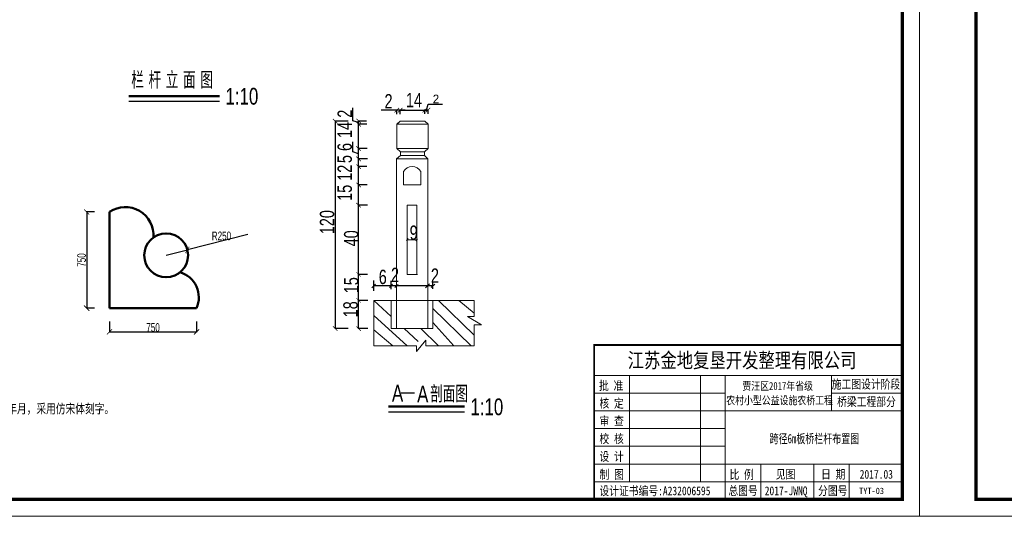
# Model space of a CAD drawing. Header units: inches. Extents: x 458935 to 468251, y 259207 to 260536.
# Tile 7 of 16: x 462458 to 463485, y 259207 to 259725. Entities that reach past the tile are written whole.
import ezdxf

# ---------------------------------------------------------------- set-up
doc = ezdxf.new("R2010")
doc.units = ezdxf.units.IN
doc.header["$MEASUREMENT"] = 0
doc.layers.get('0').update_dxf_attribs({"lineweight": 15})
for name, color, linetype in [('1', 7, 'Continuous'), ('LOCKUP', 7, 'Continuous'), ('PUB_TEXT', 7, 'Continuous')]:
    doc.layers.add(name, color=color, linetype=linetype)
for name, color, linetype, lineweight in [('BM1', 7, 'Continuous', 15), ('文字', 7, 'Continuous', 20), ('细实线', 4, 'Continuous', 25)]:
    doc.layers.add(name, color=color, linetype=linetype, lineweight=lineweight)
doc.styles.add('HZTXT', font='hztxt_e.shx', dxfattribs={"width": 0.75, "bigfont": 'hztxt.shx'})
doc.styles.get("Standard").update_dxf_attribs({"font": 'hztxt_e.shx', "width": 0.7, "bigfont": 'hztxt.shx'})
doc.styles.add('图框', font='SIMFANG.TTF', dxfattribs={"width": 0.8, "height": 4})
doc.styles.add('样式 1', font='hztxt_e.shx', dxfattribs={"bigfont": 'hztxt.shx'})

# ---------------------------------------------------------------- blocks, each defined once
blk = doc.blocks.new('123123')
at = {"layer": 'BM1', "linetype": 'Continuous'}
for p, q in [((-4242.8, 3000.3), (-4242.8, 0)), ((-4242.8, 3000.3), (-4242.8, 0)), ((-4242.8, 3000.3), (-4242.8, 0)), ((0, 3000.3), (0, 0)), ((-4242.8, 0), (0, 0))]:
    blk.add_line(p, q, dxfattribs=at)
at = {"layer": 'BM1', "color": 0, "linetype": 'Continuous'}
for p, q in [((0, 2970), (0, 0)), ((0, 2970), (0, 0)), ((0, 2970), (0, 0)), ((0, 2970), (0, 0)), ((0, 2970), (0, 0)), ((-964.6, 508.1), (-50, 508.1)), ((-964.6, 508.1), (-964.6, 50)), ((-964.6, 50), (-964.6, 508.1)), ((-964.6, 418), (-50, 418)), ((-859.5, 102.6), (-859.5, 418)), ((-649.2, 418), (-649.2, 102.6)), ((-575.7, 418), (-575.7, 50)), ((-260.3, 312.8), (-260.3, 418)), ((-964.6, 365.4), (-575.7, 365.4)), ((-260.3, 365.4), (-50, 365.4)), ((-964.6, 312.8), (-50, 312.8)), ((-964.6, 260.3), (-575.7, 260.3)), ((-964.6, 207.7), (-575.7, 207.7)), ((-964.6, 155.1), (-50, 155.1)), ((-470.5, 155.1), (-470.5, 50)), ((-312.8, 155.1), (-312.8, 50)), ((-207.7, 155.1), (-207.7, 102.6)), ((-207.7, 50), (-207.7, 155.1)), ((-964.6, 102.6), (-50, 102.6))]:
    blk.add_line(p, q, dxfattribs=at)
at = {"layer": 'BM1', "color": 0, "linetype": 'Continuous', "const_width": 10}
blk.add_lwpolyline([(-4075, 50), (-4075, 2920), (-50, 2920), (-50, 50)], close=True, dxfattribs=at)
at = {"layer": 'BM1', "color": 0, "linetype": 'Continuous', "const_width": 5.26}
blk.add_lwpolyline([(-50, 508.1), (-964.6, 508.1), (-964.6, 50)], dxfattribs=at)
at = {"layer": '1', "color": 7, "linetype": 'Continuous', "style": '图框', "width": 0.8}
for s, height, p in [('江苏金地复垦开发整理有限公司 ', 44.412, (-864.8, 440.6)), ('批 准', 25.91, (-949.9, 374.3)), ('贾汪区2017年省级', 23.55, (-524.9, 374.6)), ('核 定', 25.91, (-948.6, 322)), ('农村小型公益设施农桥工程', 23.552, (-572.7, 332)), ('审 查', 25.91, (-948.6, 269.4)), ('校 核', 25.91, (-948.6, 216.9)), ('设 计', 25.91, (-948.6, 164.3)), ('制 图', 25.91, (-948.3, 111)), ('比 例', 25.91, (-562.8, 110.7)), ('见图', 25.91, (-425.5, 111.6)), ('日 期', 25.91, (-291.5, 111.6)), ('2017.03', 25.91, (-176.9, 111.6)), ('设计证书编号:A232006595 ', 25.907, (-948.6, 62.5)), ('总图号', 25.91, (-566.2, 62.7)), ('2017-JWNQ', 25.91, (-458.5, 62.7)), ('分图号', 25.91, (-300.2, 62.7))]:
    blk.add_text(s, height=height, dxfattribs=at).set_placement(p)
at = {"layer": '1', "color": 7, "linetype": 'Continuous', "char_height": 25.91, "width": 215.182, "attachment_point": 5, "style": '图框'}
for s, insert in [('施工图设计阶段', (-158.3, 390.1)), ('桥梁工程部分', (-156.7, 338.1))]:
    blk.add_mtext(s, dxfattribs=dict(at, insert=insert))
blk = doc.blocks.new('k')
at = {"layer": 'LOCKUP', "xscale": 0.9939999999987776, "yscale": 0.9940000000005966, "zscale": 0.9939999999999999}
blk.add_blockref('123123', (4217.4, 0), dxfattribs=at)
blk = doc.blocks.new('_ArchTick')
at = {"color": 0, "linetype": 'ByBlock', "const_width": 0.15}
blk.add_lwpolyline([(-0.5, -0.5), (0.5, 0.5)], dxfattribs=at)

msp = doc.modelspace()

# ---------------------------------------------------------------- linework, layer by layer
at = {"lineweight": 50}
for p, q in [((462572.137, 259645.503), (462666.575, 259645.503)), ((462552.027, 259524.709), (462552.027, 259424.408)), ((462552.027, 259424.408), (462642.728, 259424.408)), ((462842.856, 259321.759), (462921.843, 259321.759))]:
    msp.add_line(p, q, dxfattribs=at)
at = {"lineweight": -3}
for p, q in [((462572.137, 259640.07), (462666.575, 259640.07)), ((462805.566, 259619.594), (462805.566, 259633.334)), ((462882.33, 259630.891), (462884.146, 259636.946)), ((462884.146, 259636.946), (462899.094, 259636.946)), ((462860.298, 259630.891), (462835.166, 259630.891)), ((462851.491, 259626.66), (462851.491, 259631.343)), ((462854.925, 259630.891), (462851.491, 259630.891)), ((462854.925, 259626.66), (462854.925, 259631.343)), ((462854.925, 259626.66), (462854.925, 259631.343)), ((462854.925, 259630.891), (462880.679, 259630.891)), ((462880.679, 259626.886), (462880.679, 259631.343)), ((462880.679, 259626.886), (462880.679, 259631.343)), ((462880.679, 259630.891), (462883.981, 259630.891)), ((462883.981, 259627.112), (462883.981, 259631.343)), ((462800.874, 259619.46), (462786.715, 259619.46)), ((462787.166, 259619.46), (462787.166, 259403.104)), ((462811.62, 259617.778), (462805.566, 259619.594)), ((462819.92, 259619.46), (462811.169, 259619.46)), ((462820.145, 259616.095), (462811.169, 259616.095)), ((462820.145, 259616.095), (462811.169, 259616.095)), ((462811.62, 259616.095), (462811.62, 259619.46)), ((462811.62, 259590.801), (462811.62, 259616.095)), ((462805.566, 259587.222), (462805.566, 259597.665)), ((462811.62, 259585.406), (462805.566, 259587.222)), ((462820.499, 259590.801), (462811.169, 259590.801)), ((462820.499, 259590.801), (462811.169, 259590.801)), ((462811.62, 259580.01), (462811.62, 259590.801)), ((462820.725, 259580.01), (462811.169, 259580.01)), ((462820.725, 259580.01), (462811.169, 259580.01)), ((462819.916, 259571.965), (462811.169, 259571.965)), ((462820.141, 259571.965), (462811.169, 259571.965)), ((462811.62, 259571.965), (462811.62, 259580.01)), ((462811.62, 259552.853), (462811.62, 259571.965)), ((462820.593, 259552.853), (462811.169, 259552.853)), ((462820.593, 259552.853), (462811.169, 259552.853)), ((462811.62, 259531.722), (462811.62, 259552.853)), ((462820.818, 259531.722), (462811.169, 259531.722)), ((462820.818, 259531.722), (462811.169, 259531.722)), ((462811.62, 259459.522), (462811.62, 259531.722)), ((462536.24, 259524.709), (462528.101, 259524.709)), ((462528.214, 259524.709), (462528.214, 259424.408)), ((462696.252, 259501.202), (462633.17, 259485.148)), ((462611.038, 259479.515), (462633.17, 259485.148)), ((462811.62, 259432.447), (462811.62, 259472.187)), ((462821.044, 259459.522), (462811.169, 259459.522)), ((462821.044, 259459.522), (462811.169, 259459.522)), ((462811.62, 259432.447), (462811.62, 259459.522)), ((462829.177, 259449.478), (462825.398, 259445.467)), ((462827.473, 259442.49), (462827.473, 259453.389)), ((462827.473, 259447.939), (462888.778, 259447.939)), ((462846.793, 259449.463), (462843.895, 259446.071)), ((462845.546, 259444.057), (462845.546, 259452.824)), ((462852.755, 259449.215), (462849.525, 259445.988)), ((462885.568, 259449.872), (462881.372, 259445.679)), ((462890.944, 259449.348), (462887.141, 259446.072)), ((462889.08, 259444.521), (462889.08, 259451.109)), ((462821.269, 259432.447), (462811.169, 259432.447)), ((462821.269, 259432.447), (462811.169, 259432.447)), ((462811.62, 259403.104), (462811.62, 259432.447)), ((462536.24, 259424.408), (462528.101, 259424.408)), ((462552.027, 259410.57), (462552.027, 259399.554)), ((462642.728, 259410.57), (462642.728, 259399.554)), ((462552.027, 259399.667), (462642.728, 259399.667)), ((462800.874, 259403.104), (462786.715, 259403.104)), ((462821.269, 259403.104), (462811.169, 259403.104)), ((462855.8, 259336.249), (462869.935, 259336.249)), ((462842.856, 259316.326), (462921.843, 259316.326))]:
    msp.add_line(p, q, dxfattribs=at)
for p, q in [((462851.491, 259616.095), (462883.981, 259616.095)), ((462851.491, 259616.095), (462851.491, 259590.825)), ((462851.491, 259616.095), (462851.491, 259590.825)), ((462851.491, 259616.095), (462883.981, 259616.095)), ((462854.925, 259619.46), (462851.559, 259616.095)), ((462854.925, 259619.46), (462851.559, 259616.095)), ((462853.364, 259617.899), (462851.559, 259616.095)), ((462853.364, 259617.899), (462851.559, 259616.095)), ((462854.925, 259619.46), (462854.925, 259619.46)), ((462854.925, 259619.46), (462880.679, 259619.46)), ((462854.925, 259619.46), (462880.679, 259619.46)), ((462854.925, 259619.46), (462854.925, 259619.46)), ((462880.679, 259619.46), (462883.981, 259616.095)), ((462880.679, 259619.46), (462883.981, 259616.095)), ((462883.981, 259616.095), (462883.981, 259590.825)), ((462883.981, 259616.095), (462883.981, 259590.825)), ((462855.169, 259583.62), (462851.137, 259580.01)), ((462855.169, 259583.62), (462851.137, 259580.01)), ((462883.981, 259590.825), (462851.491, 259590.825)), ((462851.491, 259590.825), (462851.515, 259590.801)), ((462851.491, 259590.825), (462851.515, 259590.801)), ((462883.981, 259590.825), (462851.491, 259590.825)), ((462855.169, 259587.215), (462851.515, 259590.801)), ((462855.169, 259587.215), (462855.169, 259583.62)), ((462855.169, 259583.62), (462855.169, 259587.215)), ((462855.169, 259587.215), (462880.439, 259587.215)), ((462855.169, 259587.215), (462880.439, 259587.215)), ((462855.169, 259583.62), (462855.169, 259587.215)), ((462855.169, 259587.215), (462855.169, 259583.62)), ((462880.439, 259583.62), (462855.169, 259583.62)), ((462880.439, 259583.62), (462855.169, 259583.62)), ((462880.439, 259587.215), (462883.981, 259590.825)), ((462880.439, 259587.215), (462883.981, 259590.825)), ((462882.164, 259588.973), (462880.439, 259587.215)), ((462882.164, 259588.973), (462880.439, 259587.215)), ((462880.439, 259587.215), (462880.439, 259583.62)), ((462880.439, 259587.215), (462880.439, 259583.62)), ((462880.439, 259583.62), (462883.627, 259580.01)), ((462880.439, 259583.62), (462883.627, 259580.01)), ((462851.137, 259580.01), (462851.137, 259403.104)), ((462883.627, 259580.01), (462851.137, 259580.01)), ((462883.627, 259580.01), (462851.137, 259580.01)), ((462883.627, 259580.01), (462883.627, 259528.295)), ((462883.627, 259580.01), (462883.627, 259528.295)), ((462883.627, 259576.847), (462883.627, 259573.237)), ((462883.627, 259576.847), (462883.627, 259573.237)), ((462858.388, 259566.931), (462858.388, 259552.853)), ((462858.388, 259566.931), (462858.388, 259552.853)), ((462876.438, 259552.853), (462876.438, 259566.931)), ((462876.438, 259552.853), (462876.438, 259566.931)), ((462858.388, 259552.853), (462876.438, 259552.853)), ((462883.627, 259558.797), (462883.627, 259531.722)), ((462883.627, 259558.797), (462883.627, 259531.722)), ((462862.354, 259531.722), (462872.142, 259531.722)), ((462862.354, 259531.722), (462862.354, 259459.522)), ((462872.142, 259531.722), (462872.142, 259459.522)), ((462883.627, 259403.104), (462883.627, 259528.295)), ((462883.627, 259403.104), (462883.627, 259528.295)), ((462862.354, 259459.522), (462872.856, 259459.522)), ((462827.473, 259432.447), (462932.205, 259432.447)), ((462827.473, 259432.447), (462827.473, 259385.226)), ((462827.473, 259432.447), (462845.546, 259415.617)), ((462845.546, 259403.104), (462845.546, 259432.447)), ((462889.08, 259432.447), (462889.08, 259403.104)), ((462894.786, 259432.447), (462932.205, 259396.1)), ((462916.135, 259432.447), (462932.205, 259419.251)), ((462932.205, 259432.447), (462932.205, 259415.739)), ((462889.08, 259424.16), (462928.888, 259385.226)), ((462827.473, 259416.589), (462862.109, 259385.226)), ((462889.08, 259409.491), (462910.888, 259385.226)), ((462932.205, 259415.739), (462925.163, 259415.739)), ((462925.163, 259415.739), (462939.61, 259406.974)), ((462939.61, 259406.974), (462932.205, 259406.974)), ((462932.205, 259406.974), (462932.205, 259385.226)), ((462827.473, 259401.919), (462847.428, 259385.226)), ((462889.08, 259403.104), (462845.546, 259403.104)), ((462884.049, 259403.104), (462851.559, 259403.104)), ((462851.559, 259403.104), (462883.627, 259403.104)), ((462851.559, 259403.104), (462883.627, 259403.104)), ((462884.049, 259403.104), (462851.559, 259403.104)), ((462858.982, 259403.104), (462873.573, 259389.517)), ((462876.317, 259403.104), (462894.786, 259385.226)), ((462871.965, 259379.202), (462881.699, 259391.213)), ((462881.699, 259391.213), (462881.699, 259385.226)), ((462827.473, 259385.226), (462871.965, 259385.226)), ((462871.965, 259385.226), (462871.965, 259379.202)), ((462881.699, 259385.226), (462928.888, 259385.226)), ((462932.205, 259385.226), (462928.888, 259385.226))]:
    msp.add_line(p, q)
at = {"lineweight": 20}
for p, q in [((462863.268, 259496.93), (462861.532, 259494.445)), ((462862.354, 259495.622), (462863.268, 259496.93)), ((462862.354, 259495.622), (462872.142, 259495.622)), ((462873.063, 259496.66), (462871.172, 259494.5))]:
    msp.add_line(p, q, dxfattribs=at)
at = {"lineweight": 50}
msp.add_circle((462611.038, 259479.515), 22.837, dxfattribs=at)
msp.add_arc((462867.413, 259561.363), 10.605, 31.676112, 148.323888)
for centre, radius, start, end in [((462568.418, 259500.292), 29.409, 355.602418, 123.873904), ((462617.6, 259435.488), 27.462, 336.20526, 73.500526)]:
    msp.add_arc(centre, radius, start, end, dxfattribs=at)

# ---------------------------------------------------------------- block references
at = {"lineweight": -3}
for p, xscale, yscale, zscale, rotation in [((462851.491, 259630.891), 4.692999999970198, 4.692999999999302, 4.693000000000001, 180), ((462854.925, 259630.891), 4.692999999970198, 4.692999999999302, 4.693000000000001, 180), ((462880.679, 259630.891), 4.692999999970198, 4.692999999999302, 4.693000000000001, 180), ((462787.166, 259619.46), 4.692999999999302, 4.692999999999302, 4.693000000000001, 90), ((462811.62, 259619.46), 4.692999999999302, 4.692999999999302, 4.693000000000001, 90), ((462811.62, 259616.095), 4.692999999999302, 4.692999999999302, 4.693000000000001, 90), ((462811.62, 259616.095), 4.692999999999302, 4.692999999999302, 4.693000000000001, 270), ((462811.62, 259590.801), 4.692999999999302, 4.692999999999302, 4.693000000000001, 90), ((462811.62, 259590.801), 4.692999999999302, 4.692999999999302, 4.693000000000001, 270), ((462811.62, 259580.01), 4.692999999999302, 4.692999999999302, 4.693000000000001, 90), ((462811.62, 259580.01), 4.692999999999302, 4.692999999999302, 4.693000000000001, 270), ((462811.62, 259571.965), 4.692999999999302, 4.692999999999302, 4.693000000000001, 90), ((462811.62, 259571.965), 4.692999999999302, 4.692999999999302, 4.693000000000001, 270), ((462811.62, 259552.853), 4.692999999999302, 4.692999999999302, 4.693000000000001, 90), ((462811.62, 259552.853), 4.692999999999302, 4.692999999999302, 4.693000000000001, 270), ((462811.62, 259531.722), 4.692999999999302, 4.692999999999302, 4.693000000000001, 90), ((462811.62, 259531.722), 4.692999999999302, 4.692999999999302, 4.693000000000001, 270), ((462528.214, 259524.709), 5.415000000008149, 5.415000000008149, 5.415, 90), ((462633.17, 259485.148), 5.414999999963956, 5.415000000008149, 5.415, 194.2787377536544), ((462811.62, 259459.522), 4.692999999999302, 4.692999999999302, 4.693000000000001, 90), ((462811.62, 259459.522), 4.692999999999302, 4.692999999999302, 4.693000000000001, 270), ((462528.214, 259424.408), 5.415000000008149, 5.415000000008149, 5.415, 270), ((462811.62, 259432.447), 4.692999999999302, 4.692999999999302, 4.693000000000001, 90), ((462811.62, 259432.447), 4.692999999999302, 4.692999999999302, 4.693000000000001, 270), ((462552.027, 259399.667), 5.414999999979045, 5.415000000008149, 5.415, 180), ((462787.166, 259403.104), 4.692999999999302, 4.692999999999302, 4.693000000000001, 270), ((462811.62, 259403.104), 4.692999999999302, 4.692999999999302, 4.693000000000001, 270)]:
    msp.add_blockref('_ArchTick', p, dxfattribs=dict(at, xscale=xscale, yscale=yscale, zscale=zscale, rotation=rotation))
for p, xscale, yscale, zscale in [((462854.925, 259630.891), 4.692999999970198, 4.692999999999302, 4.693000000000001), ((462880.679, 259630.891), 4.692999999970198, 4.692999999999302, 4.693000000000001), ((462883.981, 259630.891), 4.692999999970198, 4.692999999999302, 4.693000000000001), ((462642.728, 259399.667), 5.414999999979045, 5.415000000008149, 5.415)]:
    msp.add_blockref('_ArchTick', p, dxfattribs=dict(at, xscale=xscale, yscale=yscale, zscale=zscale))
at = {"layer": '细实线', "xscale": 0.3535714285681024, "yscale": 0.3535714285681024, "zscale": 0.3535714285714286}
for p in [(461904.848, 259207.455), (463395.99, 259207.455)]:
    msp.add_blockref('k', p, dxfattribs=at)

# ---------------------------------------------------------------- texts
msp.add_text('2', height=9.025).set_placement((462888.825, 259637.923))
at = {"style": '样式 1', "width": 0.75}
msp.add_text('    6、在桥栏杆中部一侧写明“江苏省农桥建设项目”，另一侧为桥名和建设年月，采用仿宋体刻字。', height=11.25, dxfattribs=at).set_placement((462115.328, 259313.668))
at = {"lineweight": -3, "char_height": 9.025, "attachment_point": 5}
for s, insert in [('R250', (462668.646, 259499.667)), ('750', (462597.377, 259404.236))]:
    msp.add_mtext(s, dxfattribs=dict(at, insert=insert))
at = {"lineweight": -3, "insert": (462522.893, 259474.559), "char_height": 9.025, "attachment_point": 5, "rotation": 90}
msp.add_mtext('750', dxfattribs=at)
at = {"layer": 'PUB_TEXT', "style": 'HZTXT', "width": 0.75}
for s, height, p in [('栏 杆 立 面 图', 17.5, (462574.671, 259653.282)), ('1:10', 17.5, (462672.898, 259636.547)), ('2', 15, (462838.576, 259632.529)), ('14', 15, (462860.893, 259633.805)), ('9', 15, (462864.816, 259495.577)), ('6', 15, (462832.598, 259449.491)), ('2', 15, (462845.359, 259451.511)), ('2', 15, (462886.954, 259450.83)), ('剖面图', 17.5, (462886.208, 259326.116)), ('A', 17.5, (462846.36, 259327.024)), ('A ', 17.5, (462872.614, 259326.116)), ('1:10', 17.5, (462928.166, 259312.803))]:
    msp.add_text(s, height=height, dxfattribs=at).set_placement(p)
for s, p in [('2', (462804.588, 259622.885)), ('14', (462804.588, 259601.831)), ('6', (462804.588, 259588.202)), ('5', (462804.588, 259575.608)), ('12', (462804.588, 259557.146)), ('15', (462804.588, 259536.268)), ('120', (462786.189, 259501.505)), ('40', (462811.394, 259488.853)), ('15', (462811.394, 259439.967)), ('18', (462810.642, 259414.878))]:
    msp.add_text(s, height=15, rotation=90, dxfattribs=at).set_placement(p)
at = {"layer": '文字', "linetype": 'Continuous', "style": '图框'}
for s, height, width, p in [('跨径6m板桥栏杆布置图', 9.54643, 0.7, (463240.014, 259283.665)), ('TYT-03', 6.6288, 0.8, (463333.22, 259230.695))]:
    msp.add_text(s, height=height, dxfattribs=dict(at, width=width)).set_placement(p)

doc.saveas('drawing.dxf')
